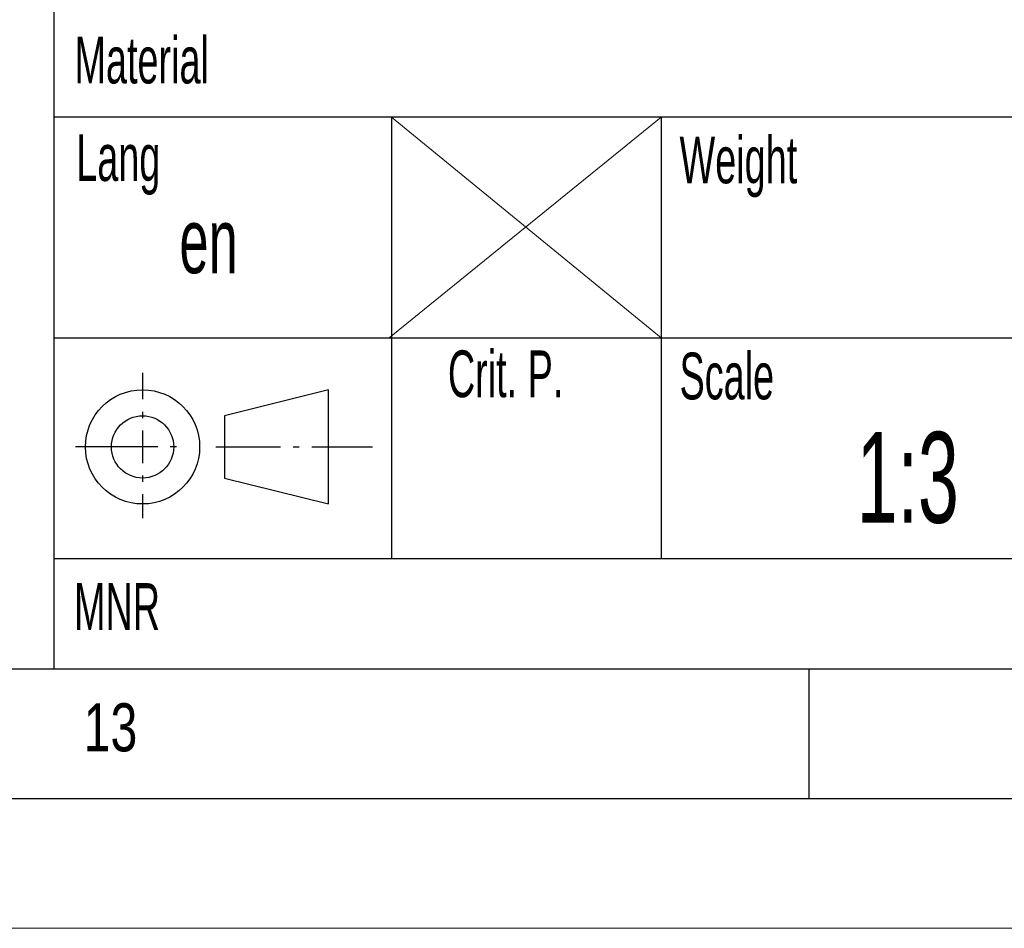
# Model space of a CAD drawing. Header units: millimetres. Extents: x 0 to 1737, y 0 to 594.
# Tile 27 of 45: x 1541 to 1579, y 0 to 35. Entities that reach past the tile are written whole.
import ezdxf

# ---------------------------------------------------------------- set-up
doc = ezdxf.new("R2010")
doc.units = ezdxf.units.MM
doc.layers.add('FORMAT', color=7, linetype='Continuous')
doc.layers.add('SLD-0', color=7, linetype='Continuous')
doc.styles.add('SLDTEXTSTYLE0', font='TXT', dxfattribs={"width": 0.75})
doc.styles.add('SLDTEXTSTYLE1', font='TXT', dxfattribs={"width": 0.605})

msp = doc.modelspace()

# ---------------------------------------------------------------- linework, layer by layer
at = {"color": 7, "linetype": 'Continuous', "lineweight": 18}
msp.add_line((896.019904, 0.00001), (1737.019904, 0.00001), dxfattribs=at)
at = {"layer": 'FORMAT'}
for p, q in [((1542.419904, 69.50001), (1542.419904, 14.25001)), ((1586.619904, 31.25001), (1542.419904, 31.25001)), ((1555.419904, 31.25001), (1555.419904, 14.25001)), ((1565.819904, 31.25001), (1565.819904, 14.25001)), ((1542.419904, 22.75001), (1586.619904, 22.75001)), ((1545.83404, 21.39232), (1545.83404, 20.37632)), ((1552.99404, 20.74432), (1548.99404, 19.74432)), ((1552.99404, 16.34432), (1552.99404, 20.74432)), ((1545.83404, 19.89632), (1545.83404, 19.65632)), ((1548.99404, 19.74432), (1548.99404, 17.34432)), ((1545.83404, 19.17632), (1545.83404, 17.92032)), ((1546.41804, 18.54432), (1543.250286, 18.54432)), ((1547.13804, 18.54432), (1546.89804, 18.54432)), ((1548.657794, 18.54432), (1551.15404, 18.54432)), ((1551.63404, 18.54432), (1551.87404, 18.54432)), ((1552.35404, 18.54432), (1554.69004, 18.54432)), ((1545.83404, 17.44032), (1545.83404, 17.20032)), ((1548.99404, 17.34432), (1552.99404, 16.34432)), ((1545.83404, 16.72032), (1545.83404, 15.79232)), ((1542.419904, 14.25001), (1542.419904, 10.00001)), ((1542.419904, 14.25001), (1586.619904, 14.25001)), ((916.019904, 10.00001), (1727.019904, 10.00001)), ((1542.419904, 10.00001), (1727.019904, 10.00001)), ((1571.519904, 5.00001), (1571.519904, 10.00001)), ((911.019904, 5.00001), (1732.019904, 5.00001))]:
    msp.add_line(p, q, dxfattribs=at)
at = {"layer": 'FORMAT', "lineweight": 18}
for p, q in [((1555.335158, 22.75001), (1565.819904, 31.25001)), ((1555.419904, 31.25001), (1565.819904, 22.75001))]:
    msp.add_line(p, q, dxfattribs=at)
at = {"layer": 'FORMAT', "color": 7}
for p, q in [((1545.83404, 21.39232), (1545.83404, 20.37632)), ((1552.99404, 20.74432), (1548.99404, 19.74432)), ((1552.99404, 16.34432), (1552.99404, 20.74432)), ((1545.83404, 19.89632), (1545.83404, 19.65632)), ((1548.99404, 19.74432), (1548.99404, 17.34432)), ((1545.83404, 19.17632), (1545.83404, 17.92032)), ((1546.41804, 18.54432), (1543.250286, 18.54432)), ((1547.13804, 18.54432), (1546.89804, 18.54432)), ((1548.657794, 18.54432), (1551.15404, 18.54432)), ((1551.63404, 18.54432), (1551.87404, 18.54432)), ((1552.35404, 18.54432), (1554.69004, 18.54432)), ((1545.83404, 17.44032), (1545.83404, 17.20032)), ((1548.99404, 17.34432), (1552.99404, 16.34432)), ((1545.83404, 16.72032), (1545.83404, 15.79232))]:
    msp.add_line(p, q, dxfattribs=at)
for radius in [2.2, 1.2]:
    msp.add_circle((1545.83404, 18.54432), radius, dxfattribs=at)
at = {"layer": 'FORMAT'}
for radius in [2.2, 1.2]:
    msp.add_circle((1545.83404, 18.54432), radius, dxfattribs=at)

# ---------------------------------------------------------------- texts
for s, insert, char_height, attachment_point, style in [('Material', (1543.210978, 34.344155), 1.8, 1, 'SLDTEXTSTYLE1'), ('Lang', (1543.279018, 30.587436), 1.8, 1, 'SLDTEXTSTYLE1'), ('Weight', (1566.523641, 30.497715), 1.8, 1, 'SLDTEXTSTYLE1'), ('Crit. P.', (1557.598538, 22.258758), 1.8, 1, 'SLDTEXTSTYLE1'), ('Scale', (1566.523641, 22.174478), 1.8, 1, 'SLDTEXTSTYLE1'), ('1:3', (1575.315616, 19.120597), 3.5, 2, 'SLDTEXTSTYLE1'), ('MNR', (1543.19114, 13.295219), 1.8, 1, 'SLDTEXTSTYLE1'), ('13', (1543.566447, 8.668031), 1.8520833, 1, 'SLDTEXTSTYLE0')]:
    msp.add_mtext(s, dxfattribs=dict(at, insert=insert, char_height=char_height, attachment_point=attachment_point, style=style))
at = {"layer": 'SLD-0', "insert": (1547.253229, 27.734683), "char_height": 2.5, "attachment_point": 1, "style": 'SLDTEXTSTYLE1'}
msp.add_mtext('en', dxfattribs=at)

doc.saveas('drawing.dxf')
